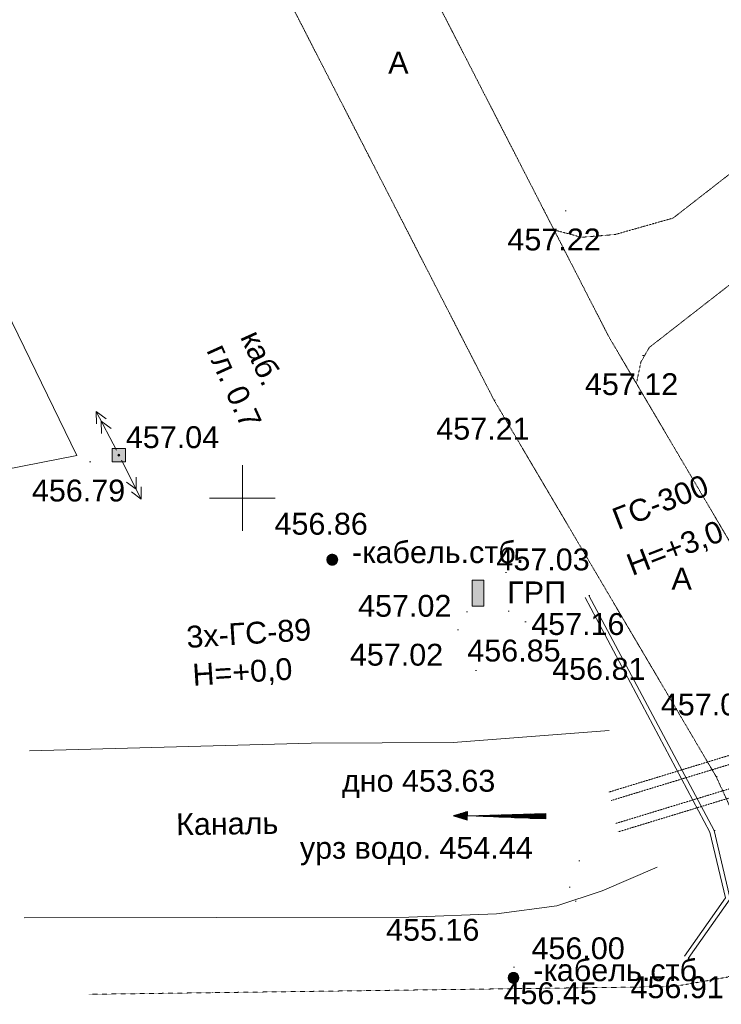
# Model space of a CAD drawing. Header units: millimetres. Extents: x 918404 to 1362154, y 4120617 to 4364104.
# Tile 20 of 256: x 928042 to 934467, y 4136589 to 4145601. Entities that reach past the tile are written whole.
import ezdxf

# ---------------------------------------------------------------- set-up
doc = ezdxf.new("R2010")
doc.units = ezdxf.units.MM
doc.header["$MEASUREMENT"] = 0
doc.linetypes.add('Д_ТРОТ_ТРУБА', pattern=[1.5, 0.75, -0.75])
for name, color, linetype, lineweight in [('(001) Сетка_Ном._пера__132', 132, 'Continuous', 18), ('(013) Газ_Ном._пера__2', 2, 'Continuous', 18), ('(013) Газ_Ном._пера__7', 7, 'Continuous', 18), ('(016) Кабель_Ном._пера__7', 7, 'Continuous', 18), ('(019) Связь_Ном._пера__7', 7, 'Continuous', 18), ('(022) Возд. Линии_Ном._пера__240', 240, 'Continuous', 18), ('(022) Возд. Линии_Ном._пера__7', 7, 'Continuous', 18), ('(025) Дорога_Ном._пера__7', 7, 'Continuous', 18), ('(027) Гидрография_Ном._пера__7', 7, 'Continuous', 18), ('0_Ном._пера__4', 4, 'Continuous', 18), ('0_Ном._пера__7', 7, 'Continuous', 18), ('ВЫСОТА_Ном._пера__7', 7, 'Continuous', 18), ('ТОЧКИ_Ном._пера__5', 5, 'Continuous', 18)]:
    doc.layers.add(name, color=color, linetype=linetype, lineweight=lineweight)
doc.styles.add('СГЕНЕРИР_СТИЛЬ_1', font='arial.ttf')

msp = doc.modelspace()

# ---------------------------------------------------------------- hatches: boundary and pattern name
at = {"layer": '(013) Газ_Ном._пера__2', "linetype": 'Continuous'}
msp.add_hatch(color=256, dxfattribs=at).paths.add_polyline_path([(932293.1, 4140470.1), (932185.4, 4140470.1), (932185.4, 4140231.5), (932293.1, 4140231.5)])
at = {"layer": '(022) Возд. Линии_Ном._пера__240', "linetype": 'Continuous'}
h = msp.add_hatch(color=256, dxfattribs=at)
h.paths.add_polyline_path([(928890.2, 4141674.9), (928890.2, 4141554.9), (929010.2, 4141554.9), (929010.2, 4141674.9)])
h.paths.add_polyline_path([(928940.2, 4141614.9, -1.000034), (928960.2, 4141614.9, -1)], flags=0)
at = {"layer": '(022) Возд. Линии_Ном._пера__7', "linetype": 'Continuous'}
msp.add_hatch(color=256, dxfattribs=at).paths.add_polyline_path([(928957.5, 4141608, 1), (928942.9, 4141621.7, 1)])

# ---------------------------------------------------------------- linework, layer by layer
at = {"layer": '(001) Сетка_Ном._пера__132', "linetype": 'Continuous'}
for p, q in [((930081.4, 4141522.8), (930081.4, 4140922.8)), ((929781.4, 4141222.8), (930381.4, 4141222.8))]:
    msp.add_line(p, q, dxfattribs=at)
at = {"layer": '(013) Газ_Ном._пера__7', "linetype": 'Continuous', "flags": 128}
msp.add_lwpolyline([(932185.4, 4140231.5), (932185.4, 4140470.1), (932293.1, 4140470.1), (932293.1, 4140231.5)], close=True, dxfattribs=at)
at = {"layer": '(016) Кабель_Ном._пера__7', "linetype": 'Continuous'}
for p, q in [((930854, 4140666.5), (930953, 4140666.5)), ((930854, 4140665.5), (930953, 4140665.5)), ((930854, 4140664.5), (930953, 4140664.5)), ((930854, 4140663.5), (930953, 4140663.5)), ((930854, 4140662.5), (930953, 4140662.5)), ((930854, 4140661.5), (930953, 4140661.5)), ((930855, 4140670.5), (930952, 4140670.5)), ((930855, 4140669.5), (930952, 4140669.5)), ((930855, 4140668.5), (930952, 4140668.5)), ((930855, 4140667.5), (930953, 4140667.5)), ((930856, 4140674.5), (930951, 4140674.5)), ((930856, 4140673.5), (930951, 4140673.5)), ((930856, 4140672.5), (930951, 4140672.5)), ((930856, 4140671.5), (930952, 4140671.5)), ((930857, 4140676.5), (930950, 4140676.5)), ((930857, 4140675.5), (930950, 4140675.5)), ((930858, 4140678.5), (930949, 4140678.5)), ((930858, 4140677.5), (930950, 4140677.5)), ((930859, 4140680.5), (930948, 4140680.5)), ((930859, 4140679.5), (930949, 4140679.5)), ((930860, 4140682.5), (930947, 4140682.5)), ((930860, 4140681.5), (930948, 4140681.5)), ((930861, 4140684.5), (930946, 4140684.5)), ((930861, 4140683.5), (930947, 4140683.5)), ((930862, 4140685.5), (930945, 4140685.5)), ((930863, 4140687.5), (930944, 4140687.5)), ((930863, 4140686.5), (930945, 4140686.5)), ((930864, 4140688.5), (930943, 4140688.5)), ((930865, 4140689.5), (930942, 4140689.5)), ((930866, 4140690.5), (930941, 4140690.5)), ((930867, 4140691.5), (930941, 4140691.5)), ((930868, 4140692.5), (930940, 4140692.5)), ((930869, 4140693.5), (930939, 4140693.5)), ((930870, 4140694.5), (930938, 4140694.5)), ((930871, 4140695.5), (930936, 4140695.5)), ((930872, 4140696.5), (930935, 4140696.5)), ((930873, 4140697.5), (930934, 4140697.5)), ((930875, 4140698.5), (930933, 4140698.5)), ((930876, 4140699.5), (930931, 4140699.5)), ((930878, 4140700.5), (930930, 4140700.5)), ((930879, 4140701.5), (930928, 4140701.5)), ((930881, 4140702.5), (930926, 4140702.5)), ((930883, 4140703.5), (930924, 4140703.5)), ((930886, 4140704.5), (930922, 4140704.5)), ((930889, 4140705.5), (930919, 4140705.5)), ((930892, 4140706.5), (930915, 4140706.5)), ((930898, 4140707.5), (930909, 4140707.5)), ((930854, 4140660.5), (930954, 4140660.5)), ((930854, 4140659.5), (930954, 4140659.5)), ((930854, 4140658.5), (930954, 4140658.5)), ((930854, 4140657.5), (930954, 4140657.5)), ((930854, 4140656.5), (930954, 4140656.5)), ((930854, 4140655.5), (930954, 4140655.5)), ((930854, 4140654.5), (930953, 4140654.5)), ((930854, 4140653.5), (930953, 4140653.5)), ((930854, 4140652.5), (930953, 4140652.5)), ((930854, 4140651.5), (930953, 4140651.5)), ((930854, 4140650.5), (930953, 4140650.5)), ((930854, 4140649.5), (930953, 4140649.5)), ((930854, 4140648.5), (930953, 4140648.5)), ((930855, 4140647.5), (930953, 4140647.5)), ((930855, 4140646.5), (930952, 4140646.5)), ((930855, 4140645.5), (930952, 4140645.5)), ((930855, 4140644.5), (930952, 4140644.5)), ((930856, 4140643.5), (930952, 4140643.5)), ((930856, 4140642.5), (930951, 4140642.5)), ((930856, 4140641.5), (930951, 4140641.5)), ((930857, 4140640.5), (930951, 4140640.5)), ((930857, 4140639.5), (930950, 4140639.5)), ((930857, 4140638.5), (930950, 4140638.5)), ((930858, 4140637.5), (930949, 4140637.5)), ((930858, 4140636.5), (930949, 4140636.5)), ((930859, 4140635.5), (930948, 4140635.5)), ((930859, 4140634.5), (930948, 4140634.5)), ((930860, 4140633.5), (930947, 4140633.5)), ((930860, 4140632.5), (930947, 4140632.5)), ((930861, 4140631.5), (930946, 4140631.5)), ((930862, 4140630.5), (930945, 4140630.5)), ((930862, 4140629.5), (930945, 4140629.5)), ((930863, 4140628.5), (930944, 4140628.5)), ((930864, 4140627.5), (930943, 4140627.5)), ((930865, 4140626.5), (930943, 4140626.5)), ((930865, 4140625.5), (930942, 4140625.5)), ((930866, 4140624.5), (930941, 4140624.5)), ((930867, 4140623.5), (930940, 4140623.5)), ((930868, 4140622.5), (930939, 4140622.5)), ((930869, 4140621.5), (930938, 4140621.5)), ((930870, 4140620.5), (930937, 4140620.5)), ((930871, 4140619.5), (930936, 4140619.5)), ((930873, 4140618.5), (930935, 4140618.5)), ((930874, 4140617.5), (930933, 4140617.5)), ((930875, 4140616.5), (930932, 4140616.5)), ((930877, 4140615.5), (930930, 4140615.5)), ((930879, 4140614.5), (930929, 4140614.5)), ((930880, 4140613.5), (930927, 4140613.5)), ((930882, 4140612.5), (930925, 4140612.5)), ((930885, 4140611.5), (930922, 4140611.5)), ((930887, 4140610.5), (930920, 4140610.5)), ((930891, 4140609.5), (930916, 4140609.5)), ((930895, 4140608.5), (930912, 4140608.5)), ((932541.4, 4136876.3), (932586.4, 4136876.3)), ((932543.4, 4136877.3), (932584.4, 4136877.3)), ((932546.4, 4136878.3), (932582.4, 4136878.3)), ((932549.4, 4136879.3), (932579.4, 4136879.3)), ((932552.4, 4136880.3), (932575.4, 4136880.3)), ((932558.4, 4136881.3), (932569.4, 4136881.3)), ((932514.4, 4136840.3), (932613.4, 4136840.3)), ((932514.4, 4136839.3), (932613.4, 4136839.3)), ((932514.4, 4136838.3), (932613.4, 4136838.3)), ((932514.4, 4136837.3), (932613.4, 4136837.3)), ((932514.4, 4136836.3), (932613.4, 4136836.3)), ((932514.4, 4136835.3), (932613.4, 4136835.3)), ((932514.4, 4136834.3), (932614.4, 4136834.3)), ((932514.4, 4136833.3), (932614.4, 4136833.3)), ((932514.4, 4136832.3), (932614.4, 4136832.3)), ((932514.4, 4136831.3), (932614.4, 4136831.3)), ((932514.4, 4136830.3), (932614.4, 4136830.3)), ((932514.4, 4136829.3), (932614.4, 4136829.3)), ((932514.4, 4136828.3), (932613.4, 4136828.3)), ((932514.4, 4136827.3), (932613.4, 4136827.3)), ((932514.4, 4136826.3), (932613.4, 4136826.3)), ((932514.4, 4136825.3), (932613.4, 4136825.3)), ((932514.4, 4136824.3), (932613.4, 4136824.3)), ((932514.4, 4136823.3), (932613.4, 4136823.3)), ((932514.4, 4136822.3), (932613.4, 4136822.3)), ((932515.4, 4136844.3), (932612.4, 4136844.3)), ((932515.4, 4136843.3), (932612.4, 4136843.3)), ((932515.4, 4136842.3), (932612.4, 4136842.3)), ((932515.4, 4136841.3), (932613.4, 4136841.3)), ((932515.4, 4136821.3), (932613.4, 4136821.3)), ((932515.4, 4136820.3), (932612.4, 4136820.3)), ((932515.4, 4136819.3), (932612.4, 4136819.3)), ((932515.4, 4136818.3), (932612.4, 4136818.3)), ((932516.4, 4136848.3), (932611.4, 4136848.3)), ((932516.4, 4136847.3), (932611.4, 4136847.3)), ((932516.4, 4136846.3), (932611.4, 4136846.3)), ((932516.4, 4136845.3), (932612.4, 4136845.3)), ((932516.4, 4136817.3), (932612.4, 4136817.3)), ((932516.4, 4136816.3), (932611.4, 4136816.3)), ((932516.4, 4136815.3), (932611.4, 4136815.3)), ((932517.4, 4136850.3), (932610.4, 4136850.3)), ((932517.4, 4136849.3), (932610.4, 4136849.3)), ((932517.4, 4136814.3), (932611.4, 4136814.3)), ((932517.4, 4136813.3), (932610.4, 4136813.3)), ((932517.4, 4136812.3), (932610.4, 4136812.3)), ((932518.4, 4136852.3), (932609.4, 4136852.3)), ((932518.4, 4136851.3), (932610.4, 4136851.3)), ((932518.4, 4136811.3), (932609.4, 4136811.3)), ((932518.4, 4136810.3), (932609.4, 4136810.3)), ((932519.4, 4136854.3), (932608.4, 4136854.3)), ((932519.4, 4136853.3), (932609.4, 4136853.3)), ((932519.4, 4136809.3), (932608.4, 4136809.3)), ((932519.4, 4136808.3), (932608.4, 4136808.3)), ((932520.4, 4136856.3), (932607.4, 4136856.3)), ((932520.4, 4136855.3), (932608.4, 4136855.3)), ((932520.4, 4136807.3), (932607.4, 4136807.3)), ((932520.4, 4136806.3), (932607.4, 4136806.3)), ((932521.4, 4136858.3), (932606.4, 4136858.3)), ((932521.4, 4136857.3), (932607.4, 4136857.3)), ((932521.4, 4136805.3), (932606.4, 4136805.3)), ((932522.4, 4136859.3), (932605.4, 4136859.3)), ((932522.4, 4136804.3), (932605.4, 4136804.3)), ((932522.4, 4136803.3), (932605.4, 4136803.3)), ((932523.4, 4136861.3), (932604.4, 4136861.3)), ((932523.4, 4136860.3), (932605.4, 4136860.3)), ((932523.4, 4136802.3), (932604.4, 4136802.3)), ((932524.4, 4136862.3), (932603.4, 4136862.3)), ((932524.4, 4136801.3), (932603.4, 4136801.3)), ((932525.4, 4136863.3), (932602.4, 4136863.3)), ((932525.4, 4136800.3), (932603.4, 4136800.3)), ((932525.4, 4136799.3), (932602.4, 4136799.3)), ((932526.4, 4136864.3), (932601.4, 4136864.3)), ((932526.4, 4136798.3), (932601.4, 4136798.3)), ((932527.4, 4136865.3), (932601.4, 4136865.3)), ((932527.4, 4136797.3), (932600.4, 4136797.3)), ((932528.4, 4136866.3), (932600.4, 4136866.3)), ((932528.4, 4136796.3), (932599.4, 4136796.3)), ((932529.4, 4136867.3), (932599.4, 4136867.3)), ((932529.4, 4136795.3), (932598.4, 4136795.3)), ((932530.4, 4136868.3), (932598.4, 4136868.3)), ((932530.4, 4136794.3), (932597.4, 4136794.3)), ((932531.4, 4136869.3), (932596.4, 4136869.3)), ((932531.4, 4136793.3), (932596.4, 4136793.3)), ((932532.4, 4136870.3), (932595.4, 4136870.3)), ((932533.4, 4136871.3), (932594.4, 4136871.3)), ((932533.4, 4136792.3), (932595.4, 4136792.3)), ((932534.4, 4136791.3), (932593.4, 4136791.3)), ((932535.4, 4136872.3), (932593.4, 4136872.3)), ((932535.4, 4136790.3), (932592.4, 4136790.3)), ((932536.4, 4136873.3), (932591.4, 4136873.3)), ((932537.4, 4136789.3), (932590.4, 4136789.3)), ((932538.4, 4136874.3), (932590.4, 4136874.3)), ((932539.4, 4136875.3), (932588.4, 4136875.3)), ((932539.4, 4136788.3), (932589.4, 4136788.3)), ((932540.4, 4136787.3), (932587.4, 4136787.3)), ((932542.4, 4136786.3), (932585.4, 4136786.3)), ((932545.4, 4136785.3), (932582.4, 4136785.3)), ((932547.4, 4136784.3), (932580.4, 4136784.3)), ((932551.4, 4136783.3), (932576.4, 4136783.3)), ((932555.4, 4136782.3), (932572.4, 4136782.3))]:
    msp.add_line(p, q, dxfattribs=at)
for centre in [(930904, 4140657.5), (932564.4, 4136831.3)]:
    msp.add_circle(centre, 50, dxfattribs=at)
at = {"layer": '(022) Возд. Линии_Ном._пера__7', "linetype": 'Continuous'}
for p, q in [((928743, 4142014.8), (928744.6, 4141903)), ((928743, 4142014.8), (928833.4, 4141949)), ((928927, 4141659.6), (928743, 4142014.8)), ((928789, 4141926), (928879.4, 4141860.2)), ((928789, 4141926), (928790.6, 4141814.2)), ((928972.9, 4141570.3), (929154.5, 4141213.9)), ((929109.1, 4141303), (929108.2, 4141414.8)), ((929109.1, 4141303), (929019.2, 4141369.4)), ((929154.5, 4141213.9), (929153.7, 4141325.7)), ((929154.5, 4141213.9), (929064.6, 4141280.3))]:
    msp.add_line(p, q, dxfattribs=at)
at = {"layer": '(022) Возд. Линии_Ном._пера__7', "linetype": 'Continuous', "flags": 128}
msp.add_lwpolyline([(928890.2, 4141554.9), (929010.2, 4141554.9), (929010.2, 4141674.9), (928890.2, 4141674.9)], close=True, dxfattribs=at)
at = {"layer": '(022) Возд. Линии_Ном._пера__7', "linetype": 'Continuous'}
msp.add_circle((928950.2, 4141614.9), 10, dxfattribs=at)
at = {"layer": '(027) Гидрография_Ном._пера__7', "linetype": 'Continuous'}
for p, q in [((932011.4, 4138315.1), (932141.6, 4138354.4)), ((932141.4, 4138319.4), (932027.4, 4138320)), ((932141.4, 4138324.4), (932043.4, 4138324.9)), ((932141.5, 4138329.4), (932060.5, 4138329.8)), ((932141.5, 4138334.4), (932076.5, 4138334.7)), ((932141.5, 4138339.4), (932092.5, 4138339.6)), ((932141.6, 4138344.4), (932108.6, 4138344.6)), ((932141.6, 4138349.4), (932125.6, 4138349.5)), ((932141.6, 4138354.4), (932141.2, 4138274.4)), ((932861.5, 4138335.2), (932141.4, 4138314.4)), ((932861.4, 4138315.2), (932285.4, 4138318.5)), ((932861.4, 4138320.2), (932429.4, 4138322.7)), ((932861.5, 4138325.2), (932573.5, 4138326.9)), ((932861.5, 4138330.2), (932717.5, 4138331)), ((932861.2, 4138285.2), (932861.5, 4138335.2)), ((932141.4, 4138314.4), (932011.4, 4138315.1)), ((932141.2, 4138274.4), (932011.4, 4138315.1)), ((932141.4, 4138309.4), (932027.4, 4138310)), ((932141.3, 4138304.4), (932043.3, 4138304.9)), ((932141.3, 4138299.4), (932060.3, 4138299.8)), ((932141.3, 4138294.4), (932076.3, 4138294.7)), ((932141.2, 4138289.4), (932092.2, 4138289.6)), ((932141.2, 4138284.4), (932108.2, 4138284.6)), ((932141.2, 4138279.4), (932125.2, 4138279.5)), ((932141.4, 4138314.4), (932861.2, 4138285.2)), ((932861.4, 4138310.2), (932141.4, 4138314.4)), ((932861.3, 4138305.2), (932285.4, 4138308.5)), ((932861.3, 4138300.2), (932429.3, 4138302.7)), ((932861.3, 4138295.2), (932573.3, 4138296.9)), ((932861.3, 4138290.2), (932717.3, 4138291))]:
    msp.add_line(p, q, dxfattribs=at)
at = {"layer": '0_Ном._пера__4', "linetype": 'Continuous', "flags": 128}
for points in [[(933439.7, 4139095.9), (932010.6, 4138985.8), (930710.3, 4138979.1), (928133, 4138909.2)], [(933880.7, 4137844.9), (933376.5, 4137628.7), (932961.6, 4137491.1), (932407.1, 4137417), (931605.2, 4137387), (928083, 4137379.1)]]:
    msp.add_lwpolyline(points, dxfattribs=at)
at = {"layer": '0_Ном._пера__7', "linetype": 'Continuous', "flags": 128}
for points in [[(926090, 4141128), (928564.8, 4141612.3), (923186.6, 4152666.4)], [(934131.5, 4137030.2), (934505.2, 4137563.9), (934363.8, 4138164.8), (933219.4, 4140313)], [(934164.2, 4137007.2), (934548.2, 4137555.6), (934401.5, 4138179.1), (933254.7, 4140331.8)]]:
    msp.add_lwpolyline(points, dxfattribs=at)
at = {"layer": '0_Ном._пера__7', "linetype": 'Д_ТРОТ_ТРУБА', "flags": 128}
for points in [[(926973.7, 4152666.4), (932385.6, 4142119.9), (934420.3, 4138672.9), (936650.9, 4133811.3), (939061.7, 4129051.7)], [(928322.4, 4152666.4), (933437, 4142699.3), (935479.3, 4139239.6), (937720.8, 4134355.3), (940142.5, 4129573.1)], [(932935.2, 4143677.3), (933186.7, 4143609.3), (933493.8, 4143634.5), (934026.4, 4143785.5), (938092.3, 4146952.4), (945229.9, 4151055.3)], [(933690.1, 4142270.5), (933730.5, 4142466.8), (933808.1, 4142601.5), (938539.6, 4146286.8), (945628.6, 4150361.7)], [(936699.7, 4139525.8), (933436.4, 4138530.7)], [(936723, 4139449.2), (933459.7, 4138454.2)], [(936760.6, 4139238.1), (933497.3, 4138243)], [(936783.9, 4139161.6), (933520.6, 4138166.5)], [(928674.1, 4136680.4), (934032.5, 4136751.1), (934525.6, 4136837.8), (934821.7, 4136988.3), (935094.7, 4137203.2)]]:
    msp.add_lwpolyline(points, dxfattribs=at)
at = {"layer": 'ТОЧКИ_Ном._пера__5', "linetype": 'Continuous'}
for p, q in [((933037, 4143851.7), (933047, 4143851.7)), ((933746.7, 4142527.7), (933756.7, 4142527.7)), ((932385.6, 4142119.9), (932395.6, 4142119.9)), ((928950.2, 4141614.9), (928960.2, 4141614.9)), ((928682.2, 4141553.7), (928692.2, 4141553.7)), ((930904, 4140657.5), (930914, 4140657.5)), ((932491, 4140542.1), (932501, 4140542.1)), ((933254.7, 4140331.8), (933264.7, 4140331.8)), ((932133.4, 4140180.7), (932143.4, 4140180.7)), ((932515, 4140187), (932525, 4140187)), ((932669.4, 4140088.9), (932679.4, 4140088.9)), ((932050.1, 4140016.9), (932060.1, 4140016.9)), ((932216.7, 4139645.6), (932226.7, 4139645.6)), ((934420.3, 4138672.9), (934430.3, 4138672.9)), ((934401.5, 4138179.1), (934411.5, 4138179.1)), ((933162.7, 4137901.1), (933172.7, 4137901.1)), ((933073.7, 4137659.8), (933083.7, 4137659.8)), ((933127.8, 4137533.3), (933137.8, 4137533.3)), ((933461.9, 4137126.8), (933471.9, 4137126.8)), ((934164.2, 4137007.2), (934174.2, 4137007.2)), ((932564.4, 4136928.9), (932574.4, 4136928.9)), ((933001, 4136952.2), (933011, 4136952.2))]:
    msp.add_line(p, q, dxfattribs=at)

# ---------------------------------------------------------------- texts
at = {"layer": '(013) Газ_Ном._пера__7', "linetype": 'Continuous', "char_height": 200, "attachment_point": 7, "style": 'СГЕНЕРИР_СТИЛЬ_1'}
for s, insert, rotation in [('{ГС-300}', (933520.9, 4140925.6), 21.16323), ('{Н=+3,0}', (933664.2, 4140473.7), 21.16323), ('{3х-ГС-89}', (929574.8, 4139847.2), 3.61071), ('{Н=+0,0}', (929632.7, 4139467), 3.61071)]:
    msp.add_mtext(s, dxfattribs=dict(at, insert=insert, rotation=rotation))
at = {"layer": '(013) Газ_Ном._пера__7', "linetype": 'Continuous', "insert": (932506.3, 4140258.9), "char_height": 200, "attachment_point": 7, "style": 'СГЕНЕРИР_СТИЛЬ_1'}
msp.add_mtext('{ГРП}', dxfattribs=at)
at = {"layer": '(016) Кабель_Ном._пера__7', "linetype": 'Continuous', "char_height": 200, "attachment_point": 7, "style": 'СГЕНЕРИР_СТИЛЬ_1'}
for insert in [(931085.3, 4140624.5), (932745.6, 4136798.2)]:
    msp.add_mtext('{-кабель.стб.}', dxfattribs=dict(at, insert=insert))
at = {"layer": '(019) Связь_Ном._пера__7', "linetype": 'Continuous', "char_height": 200, "attachment_point": 7, "rotation": 294.34154, "style": 'СГЕНЕРИР_СТИЛЬ_1'}
for s, insert in [('{каб.}', (930055.7, 4142696.4)), ('{гл. 0.7}', (929746.3, 4142573.9))]:
    msp.add_mtext(s, dxfattribs=dict(at, insert=insert))
at = {"layer": '(025) Дорога_Ном._пера__7', "linetype": 'Continuous', "char_height": 200, "attachment_point": 7, "style": 'СГЕНЕРИР_СТИЛЬ_1'}
for insert in [(931416.8, 4145108.3), (934011.2, 4140385.5)]:
    msp.add_mtext('{A}', dxfattribs=dict(at, insert=insert))
at = {"layer": '(027) Гидрография_Ном._пера__7', "linetype": 'Continuous', "insert": (929475.3, 4138133.7), "char_height": 200, "attachment_point": 7, "rotation": 0.77648, "style": 'СГЕНЕРИР_СТИЛЬ_1'}
msp.add_mtext('{Каналь}', dxfattribs=at)
at = {"layer": 'ВЫСОТА_Ном._пера__7', "linetype": 'Continuous', "char_height": 200, "attachment_point": 4, "style": 'СГЕНЕРИР_СТИЛЬ_1'}
for s, insert in [('{457.22}', (932508.5, 4143587.9)), ('{457.12}', (933218.1, 4142264)), ('{457.21}', (931857, 4141856.1)), ('{457.04}', (929013.8, 4141778.4)), ('{456.79}', (928153.7, 4141290)), ('{456.86}', (930375.5, 4140985.9)), ('{457.03}', (932407.3, 4140659.5)), ('{457.02}', (931141, 4140234.9)), ('{457.16}', (932726.2, 4140068)), ('{456.85}', (932140.9, 4139825.1)), ('{457.02}', (931065.8, 4139787.2)), ('{456.81}', (932918.3, 4139657.1)), ('{457.08}', (933913.8, 4139332.1)), ('{дно 453.63}', (930992.8, 4138605.9)), ('{урз водо. 454.44}', (930608, 4137990.6)), ('{455.16}', (931397.3, 4137269.5)), ('{456.00}', (932728.8, 4137100.2)), ('{456.45}', (932472.5, 4136688.4)), ('{456.91}', (933635.7, 4136743.5))]:
    msp.add_mtext(s, dxfattribs=dict(at, insert=insert))

doc.saveas('drawing.dxf')
